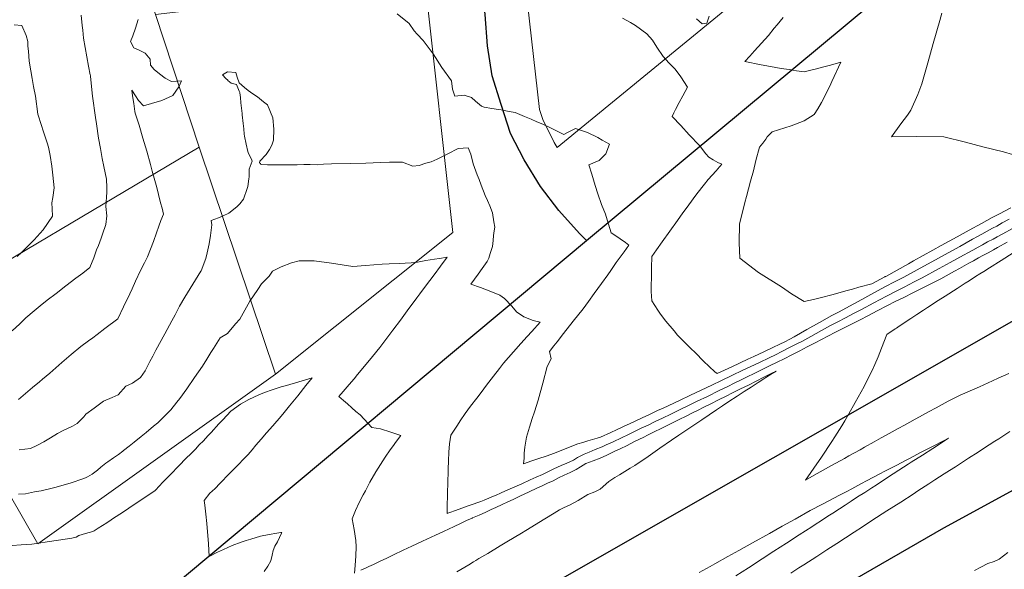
# Model space of a CAD drawing. Header units: inches. Extents: x 11351264 to 11356330, y 6702313 to 6706468.
# Tile 69 of 160: x 11353656 to 11354083, y 6704507 to 6704746. Entities that reach past the tile are written whole.
import ezdxf

# ---------------------------------------------------------------- set-up
doc = ezdxf.new("R2010")
doc.units = ezdxf.units.IN
doc.header["$MEASUREMENT"] = 0
doc.layers.add('Shumate_Contours_clip1', color=7, linetype='Continuous', lineweight=0)
doc.layers.add('Shumate_Parcels_clip1', color=7, linetype='Continuous', lineweight=0)
doc.layers.add('Shumate_Streets_clip1', color=7, linetype='Continuous')

msp = doc.modelspace()

# ---------------------------------------------------------------- linework, layer by layer
at = {"layer": 'Shumate_Contours_clip1'}
for points, elevation in [([(11354086.88, 6704687.33), (11354082.95, 6704688.49), (11354074.03, 6704690.67), (11354066.39, 6704692.64), (11354057, 6704694.93), (11354045.35, 6704695.16), (11354034.32, 6704694.92), (11354038.4, 6704700.61), (11354041.22, 6704704.38), (11354042.77, 6704706.51), (11354045.76, 6704713.32), (11354047.44, 6704717.9), (11354050.06, 6704727.14), (11354052.42, 6704735.42), (11354055.27, 6704745.37), (11354056.23, 6704748.55)], 1422), ([(11353682.68, 6704747.69), (11353683.16, 6704743.3), (11353683.51, 6704741.23), (11353683.71, 6704737.75), (11353684.41, 6704733.7), (11353685.15, 6704729.64), (11353685.92, 6704725.58), (11353686.63, 6704721.92), (11353686.73, 6704721.56), (11353686.77, 6704721.2), (11353687.72, 6704712.68), (11353688.93, 6704703.41), (11353689.37, 6704700.56), (11353690.3, 6704694.36), (11353691.14, 6704689.88), (11353691.85, 6704685.56), (11353692.57, 6704682.19), (11353693.67, 6704676.62), (11353693.86, 6704673.05), (11353693.84, 6704670.97), (11353693.72, 6704668.87), (11353693.44, 6704664.72), (11353693.92, 6704660.74), (11353693.41, 6704657.04), (11353692.99, 6704655.74), (11353692.41, 6704654.12), (11353691.37, 6704651.1), (11353690.2, 6704647.85), (11353689.45, 6704645.93), (11353688.17, 6704642.51), (11353686.55, 6704638.26), (11353683.49, 6704635.92), (11353680.4, 6704633.63), (11353676.12, 6704630.38), (11353671.85, 6704627.07), (11353668, 6704624.1), (11353664.96, 6704621.73), (11353662.3, 6704619.52), (11353658.71, 6704616.44), (11353656.1, 6704613.96), (11353652.78, 6704610.9)], 1418), ([(11353707.4, 6704745.91), (11353706.32, 6704742.11), (11353705.22, 6704738.83), (11353704.15, 6704736.29), (11353705.56, 6704733.52), (11353707.56, 6704732.66), (11353710.44, 6704731.23), (11353712.68, 6704728.65), (11353712.83, 6704726.05), (11353714.48, 6704724.19), (11353716.74, 6704722.24), (11353719.17, 6704720.48), (11353721.97, 6704718.98), (11353726.33, 6704719.25), (11353725.09, 6704716.61), (11353722.51, 6704712.85), (11353717.76, 6704710.74), (11353713.19, 6704709.46), (11353709.85, 6704708.45), (11353707.61, 6704710.72), (11353706.32, 6704712.69), (11353704.69, 6704715.18), (11353705.05, 6704712.81), (11353705.57, 6704709.42), (11353706.09, 6704705.96), (11353706.21, 6704705.27), (11353707.83, 6704699.99), (11353709.54, 6704694.34), (11353711.22, 6704688.7), (11353712.85, 6704683.05), (11353713.61, 6704680.09), (11353714.76, 6704675.99), (11353715.54, 6704672.99), (11353716.25, 6704669.96), (11353717.19, 6704666.34), (11353717.83, 6704663.98), (11353718.49, 6704661.39), (11353717.36, 6704658.74), (11353716.39, 6704656.3), (11353715.44, 6704653.35), (11353714.13, 6704649.65), (11353711.46, 6704643.01), (11353710.19, 6704640.33), (11353708.52, 6704637.01), (11353706.37, 6704632.33), (11353704.88, 6704629.14), (11353703.83, 6704626.86), (11353701.17, 6704621.32), (11353698.61, 6704616.1), (11353693, 6704611.87), (11353689.64, 6704609.34), (11353687.73, 6704607.87), (11353685.85, 6704606.49), (11353682.59, 6704604.05), (11353678.43, 6704600.61), (11353674.35, 6704597.09), (11353669.08, 6704592.52), (11353666, 6704589.89), (11353664.65, 6704588.74), (11353661.64, 6704586.25), (11353658.61, 6704583.73), (11353655.56, 6704581.11)], 1416), ([(11354086.81, 6704655.29), (11354082.6, 6704652.98), (11354080.18, 6704651.66), (11354078.4, 6704650.68), (11354076.05, 6704649.39), (11354073.77, 6704648.14), (11354071.92, 6704647.11), (11354069.7, 6704645.88), (11354067.78, 6704644.82), (11354065.61, 6704643.62), (11354059.86, 6704640.45), (11354055.09, 6704637.86), (11354047.62, 6704633.8), (11354044.15, 6704632.04), (11354039.81, 6704629.82), (11354036.41, 6704628.07), (11354032.22, 6704625.93), (11354026.66, 6704622.95), (11354021.3, 6704620.08), (11354017.9, 6704618.31), (11354014.42, 6704616.5), (11354011.04, 6704614.75), (11354007.64, 6704612.98), (11354001.64, 6704609.72), (11353995.69, 6704606.43), (11353992.96, 6704605.03), (11353989.57, 6704603.3), (11353986.99, 6704601.99), (11353983.68, 6704600.34), (11353981.49, 6704599.3), (11353976.74, 6704597.05), (11353973.29, 6704595.42), (11353969.78, 6704593.74), (11353965.13, 6704591.54), (11353960.54, 6704589.3), (11353956.35, 6704587.26), (11353949.33, 6704583.95), (11353947.13, 6704582.91), (11353942.33, 6704580.66), (11353935.33, 6704577.38), (11353932.87, 6704576.25), (11353930.84, 6704575.27), (11353929, 6704574.39), (11353926.21, 6704573.09), (11353923.41, 6704571.79), (11353920.61, 6704570.5), (11353918.67, 6704569.61), (11353917.77, 6704569.19), (11353914.99, 6704567.91), (11353912.58, 6704566.82), (11353908.15, 6704564.8), (11353906.57, 6704564.32), (11353902.61, 6704563.16), (11353900.36, 6704562.43), (11353898.19, 6704561.8), (11353894.21, 6704560.25), (11353890.97, 6704558.94), (11353887.7, 6704557.73), (11353884.97, 6704556.73), (11353880.9, 6704555.33), (11353878.25, 6704554.42), (11353874.62, 6704553.16), (11353874.89, 6704555.71), (11353875.02, 6704557.8), (11353875.23, 6704560.45), (11353875.94, 6704564.82), (11353877.28, 6704569.11), (11353878.47, 6704572.8), (11353879.41, 6704575.72), (11353880.96, 6704580.81), (11353883.01, 6704588.19), (11353884.91, 6704595.38), (11353886.68, 6704598.74), (11353885.9, 6704601.94), (11353887.77, 6704604.31), (11353889.25, 6704606.15), (11353892.02, 6704609.65), (11353896.29, 6704614.99), (11353900.55, 6704620.33), (11353902.83, 6704623.52), (11353905.33, 6704626.98), (11353908.53, 6704631.45), (11353911.19, 6704635.18), (11353912.5, 6704637.03), (11353914.92, 6704640.42), (11353916.58, 6704642.74), (11353918.28, 6704645.14), (11353920.41, 6704648.07), (11353918.96, 6704649.17), (11353916.67, 6704650.74), (11353914.7, 6704652.05), (11353912.7, 6704653.33), (11353911.01, 6704659.05), (11353910.21, 6704661.43), (11353908.58, 6704665.61), (11353906.85, 6704670.25), (11353905.82, 6704673.94), (11353904.31, 6704678.81), (11353902.96, 6704682.88), (11353907.43, 6704684.73), (11353910.38, 6704687.56), (11353912, 6704691.79), (11353908.86, 6704693.56), (11353906.9, 6704694.76), (11353902.38, 6704696.8), (11353897.27, 6704698.6), (11353893.98, 6704697.04), (11353892.14, 6704696.03), (11353889.3, 6704697.37), (11353886.35, 6704698.88), (11353883.06, 6704700.41), (11353880.46, 6704701.54), (11353877.96, 6704702.62), (11353875.15, 6704703.86), (11353873.01, 6704704.72), (11353871.11, 6704705.52), (11353868.44, 6704706.03), (11353865, 6704706.65), (11353863.84, 6704706.89), (11353860.89, 6704707.3), (11353857.67, 6704707.87), (11353856.48, 6704708.23), (11353855.57, 6704709.03), (11353853.87, 6704710.51), (11353852.08, 6704712.06), (11353848.92, 6704713.05), (11353844.84, 6704712.65), (11353843.93, 6704715.61), (11353843.39, 6704719.31), (11353839.26, 6704725.1), (11353835.4, 6704731.04), (11353834.13, 6704732.65), (11353831.13, 6704736.77), (11353828.58, 6704739.53), (11353827.28, 6704740.89), (11353825.01, 6704744.16), (11353819.82, 6704748.27)], 1416), ([(11354085.43, 6704659.22), (11354082.44, 6704657.64), (11354079.99, 6704656.3), (11354078.22, 6704655.34), (11354075.86, 6704654.05), (11354073.58, 6704652.79), (11354071.72, 6704651.77), (11354069.5, 6704650.54), (11354063.93, 6704647.46), (11354058.95, 6704644.73), (11354051.82, 6704640.81), (11354048.43, 6704638.97), (11354039.63, 6704634.15), (11354035.71, 6704632.1), (11354031.81, 6704630.05), (11354026.69, 6704627.27), (11354021.42, 6704624.39), (11354014.6, 6704620.65), (11354011.57, 6704619.05), (11354008.53, 6704617.44), (11354003.07, 6704614.42), (11353997.61, 6704611.38), (11353992.14, 6704608.32), (11353990.22, 6704607.25), (11353988.03, 6704606.12), (11353985.91, 6704605.05), (11353982.81, 6704603.59), (11353978.97, 6704601.79), (11353974.56, 6704599.71), (11353972.03, 6704598.52), (11353965.1, 6704595.25), (11353958.77, 6704592.29), (11353957.75, 6704593.1), (11353952.74, 6704597.75), (11353949.3, 6704601.37), (11353947.12, 6704603.36), (11353944.37, 6704606.04), (11353941.52, 6704608.99), (11353940.04, 6704610.87), (11353936.42, 6704615.09), (11353934.14, 6704618.15), (11353932.98, 6704619.89), (11353930.39, 6704623.8), (11353930.07, 6704627.94), (11353930.1, 6704630.32), (11353930.17, 6704634.14), (11353930.22, 6704638.18), (11353930.37, 6704643.08), (11353932.39, 6704645.93), (11353934.88, 6704649.45), (11353938.19, 6704654.1), (11353941.52, 6704658.74), (11353943.87, 6704661.96), (11353945.73, 6704664.52), (11353948.3, 6704668.03), (11353949.92, 6704670.23), (11353953.15, 6704674.52), (11353954.81, 6704676.44), (11353956.49, 6704678.37), (11353958.2, 6704680.3), (11353959.75, 6704682.03), (11353959.95, 6704682.26), (11353960.69, 6704683.07), (11353959.02, 6704683.89), (11353956.93, 6704685.03), (11353955.11, 6704686.15), (11353953.72, 6704687.54), (11353950.99, 6704691.21), (11353946.58, 6704695.89), (11353942.89, 6704699.85), (11353939.19, 6704703.81), (11353939.88, 6704705.33), (11353940.68, 6704706.89), (11353942.21, 6704709.83), (11353943.76, 6704712.74), (11353945.83, 6704716.5), (11353942.97, 6704721.02), (11353940.45, 6704724.26), (11353937.76, 6704727.07), (11353935.3, 6704729.84), (11353932.5, 6704733.84), (11353930.62, 6704736.93), (11353928.14, 6704739.61), (11353923.22, 6704743.28), (11353921.05, 6704744.56), (11353917.6, 6704746.49)], 1418), ([(11353955.22, 6704747.33), (11353954.26, 6704744.31), (11353952.26, 6704743.91), (11353949.72, 6704746.21)], 1420), ([(11354086.08, 6704664.24), (11354081.15, 6704661.63), (11354078.04, 6704660), (11354075.67, 6704658.7), (11354073.38, 6704657.44), (11354068.01, 6704654.47), (11354062.81, 6704651.61), (11354055.95, 6704647.81), (11354052.26, 6704645.78), (11354043.89, 6704641.15), (11354041.7, 6704639.95), (11354031.84, 6704634.49), (11354031.62, 6704634.37), (11354031.39, 6704634.25), (11354025.86, 6704631.18), (11354020.21, 6704629.76), (11354017.41, 6704628.91), (11354014.59, 6704628.15), (11354008.97, 6704626.68), (11354003.35, 6704625.2), (11354000.53, 6704624.39), (11353996.48, 6704623.54), (11353991.01, 6704626.9), (11353986.66, 6704629.96), (11353976.6, 6704636.22), (11353968.49, 6704642.31), (11353968.31, 6704648.96), (11353968.46, 6704657.23), (11353969.67, 6704662.25), (11353970.77, 6704666.51), (11353971.42, 6704669.05), (11353972.33, 6704672.42), (11353973.2, 6704675.73), (11353974.4, 6704680.23), (11353975.49, 6704684.77), (11353977.08, 6704690.43), (11353978.49, 6704692.19), (11353979.85, 6704693.9), (11353980.46, 6704694.99), (11353982.55, 6704697.11), (11353985.34, 6704698.04), (11353990.83, 6704699.7), (11353996.42, 6704701.9), (11354000.72, 6704704.61), (11354002.35, 6704707.16), (11354004.03, 6704709.8), (11354005.48, 6704712.63), (11354006.59, 6704715.01), (11354007.54, 6704716.95), (11354008.49, 6704718.94), (11354012.31, 6704727.33), (11354007.92, 6704726.11), (11354004.46, 6704725.19), (11354001.8, 6704724.5), (11353998.74, 6704723.71), (11353996.48, 6704723.11), (11353993.13, 6704723.64), (11353989.91, 6704724.12), (11353986.54, 6704724.64), (11353981.9, 6704725.55), (11353977.84, 6704726.25), (11353970.73, 6704727.59), (11353972.81, 6704729.95), (11353974.91, 6704732.32), (11353977.97, 6704735.58), (11353980.95, 6704738.9), (11353983.41, 6704742.03), (11353984.69, 6704743.59), (11353987.33, 6704746.74)], 1420), ([(11353653.72, 6704743.54), (11353656.94, 6704743.24), (11353658.93, 6704738.87), (11353659.52, 6704736.3), (11353659.64, 6704734.29), (11353659.89, 6704732.11), (11353660.12, 6704727.86), (11353660.85, 6704723.56), (11353661.46, 6704720.21), (11353662.08, 6704716.85), (11353662.86, 6704712.66), (11353663.91, 6704704.81), (11353665.49, 6704699.91), (11353666.27, 6704697.56), (11353667.99, 6704692.44), (11353668.49, 6704690.43), (11353669.33, 6704686.91), (11353669.96, 6704682.22), (11353670.44, 6704678.4), (11353671.05, 6704672.83), (11353670.37, 6704668.74), (11353670.05, 6704666.37), (11353670.1, 6704663.7), (11353670.34, 6704660.53), (11353666.31, 6704654.62), (11353662.35, 6704650.32), (11353657.02, 6704644.93), (11353654.95, 6704643.08)], 1420), ([(11354084.51, 6704649.28), (11354080.37, 6704647.01), (11354078.57, 6704646.02), (11354076.24, 6704644.73), (11354073.98, 6704643.49), (11354072.11, 6704642.45), (11354069.9, 6704641.24), (11354067.97, 6704640.17), (11354065.82, 6704638.99), (11354063.84, 6704637.89), (11354061.74, 6704636.73), (11354055.7, 6704633.45), (11354050.8, 6704630.99), (11354047.36, 6704629.26), (11354043.92, 6704627.53), (11354039.37, 6704625.24), (11354036, 6704623.55), (11354032.63, 6704621.85), (11354028.17, 6704619.49), (11354024.08, 6704617.42), (11354020.68, 6704615.69), (11354017.27, 6704613.95), (11354013.46, 6704612.01), (11354010.11, 6704610.31), (11354006.77, 6704608.61), (11354001.19, 6704605.62), (11353997.76, 6704603.86), (11353994.51, 6704602.2), (11353991.12, 6704600.47), (11353987.72, 6704598.77), (11353984.76, 6704597.28), (11353981.46, 6704595.63), (11353974.48, 6704592.28), (11353972.07, 6704591.13), (11353968.51, 6704589.37), (11353966.4, 6704588.32), (11353962.97, 6704586.62), (11353959.54, 6704584.93), (11353954.51, 6704582.44), (11353950.08, 6704580.33), (11353947.47, 6704579.08), (11353941.77, 6704576.38), (11353938.53, 6704574.79), (11353934.97, 6704573.06), (11353931.87, 6704571.54), (11353928.72, 6704570), (11353925.78, 6704568.6), (11353922.79, 6704567.18), (11353920.17, 6704565.92), (11353917.2, 6704564.49), (11353913.57, 6704562.79), (11353910.58, 6704561.39), (11353908.75, 6704560.58), (11353905.82, 6704559.38), (11353903.09, 6704558.32), (11353900.99, 6704557.36), (11353898.05, 6704555.92), (11353896.31, 6704554.8), (11353893.43, 6704553.49), (11353891.08, 6704552.42), (11353887.9, 6704550.98), (11353885.28, 6704549.75), (11353882.9, 6704548.63), (11353880.21, 6704547.42), (11353877.53, 6704546.22), (11353873.89, 6704544.59), (11353870.9, 6704543.26), (11353867.91, 6704541.92), (11353864.92, 6704540.6), (11353862.51, 6704539.53), (11353861.58, 6704539.1), (11353857.61, 6704537.37), (11353856.1, 6704536.84), (11353855.67, 6704536.69), (11353851.96, 6704535.39), (11353850.27, 6704534.8), (11353848.31, 6704534.1), (11353844.68, 6704532.82), (11353843.2, 6704532.3), (11353842.53, 6704532.06), (11353841.48, 6704531.69), (11353841.55, 6704535.73), (11353841.63, 6704538.83), (11353841.71, 6704541.68), (11353841.77, 6704543.88), (11353841.85, 6704546.33), (11353841.88, 6704547.03), (11353841.95, 6704548.08), (11353842.03, 6704550.92), (11353842.16, 6704554.56), (11353842.33, 6704558.2), (11353842.62, 6704561.83), (11353843.18, 6704565.65), (11353845.96, 6704569.98), (11353847.13, 6704571.79), (11353849.34, 6704575.03), (11353851.74, 6704578.22), (11353854.36, 6704581.64), (11353856.28, 6704584.08), (11353858.68, 6704587.29), (11353861.65, 6704591.19), (11353864.22, 6704594.47), (11353865.99, 6704596.78), (11353868.18, 6704599.3), (11353870.37, 6704601.81), (11353873.46, 6704605.31), (11353876.2, 6704608.36), (11353878.22, 6704610.59), (11353881.89, 6704614.63), (11353878.87, 6704615.41), (11353874.74, 6704616.88), (11353871.67, 6704619.13), (11353869.6, 6704621.54), (11353866.48, 6704624.93), (11353864.34, 6704626.33), (11353861.2, 6704627.69), (11353855.99, 6704629.63), (11353851.84, 6704631.13), (11353855, 6704635.43), (11353856.71, 6704637.85), (11353858.9, 6704640.87), (11353859.57, 6704642.33), (11353860.22, 6704644.38), (11353861.22, 6704647.5), (11353861.44, 6704650.03), (11353861.66, 6704652.15), (11353861.9, 6704654.26), (11353862.17, 6704655.88), (11353861.84, 6704658.13), (11353861.24, 6704662.04), (11353860.13, 6704665.11), (11353859.09, 6704667.36), (11353858.06, 6704669.6), (11353856.33, 6704674.08), (11353855.4, 6704676.51), (11353854.62, 6704678.57), (11353852.81, 6704683.33), (11353851.86, 6704687.41), (11353850.68, 6704690.27), (11353846.37, 6704689.9), (11353841.89, 6704687.57), (11353837.27, 6704685.36), (11353834.66, 6704684.2), (11353832.26, 6704683.52), (11353829.42, 6704682.62), (11353826.64, 6704682.31), (11353822.11, 6704683.96), (11353820.1, 6704684.04), (11353816.58, 6704683.96), (11353812.67, 6704683.79), (11353806.19, 6704683.61), (11353799.71, 6704683.41), (11353791.34, 6704683.28), (11353787.87, 6704683.18), (11353785.1, 6704682.86), (11353782.05, 6704682.94), (11353779.32, 6704682.95), (11353776.51, 6704682.91), (11353772.82, 6704682.9), (11353769.75, 6704682.91), (11353766.67, 6704682.91), (11353763.6, 6704682.91), (11353761.15, 6704682.94), (11353760.6, 6704683.09), (11353760.61, 6704683.39), (11353760.16, 6704683.68), (11353760.24, 6704684.45), (11353762.98, 6704687.38), (11353764.51, 6704689.42), (11353765.49, 6704691.34), (11353766.21, 6704693.55), (11353766.29, 6704698.32), (11353765.93, 6704703.17), (11353763.62, 6704708.92), (11353761.88, 6704710.12), (11353759.19, 6704712.27), (11353757.19, 6704713.68), (11353755.25, 6704715.03), (11353753.56, 6704716.37), (11353751.23, 6704718.41), (11353750.43, 6704720.84), (11353749.79, 6704722.82), (11353746.26, 6704723.17), (11353744.12, 6704721.81), (11353745.51, 6704720.21), (11353746.36, 6704719.56), (11353746.38, 6704719.5), (11353746.42, 6704719.46), (11353747.78, 6704718.22), (11353750.17, 6704717.62), (11353751.25, 6704714.79), (11353751.59, 6704714.24), (11353751.64, 6704714.01), (11353751.83, 6704711.98), (11353752.05, 6704709.66), (11353752.29, 6704707.35), (11353752.53, 6704705.03), (11353752.61, 6704704.48), (11353753.01, 6704700.72), (11353753.26, 6704698.43), (11353753.52, 6704696.14), (11353753.66, 6704695.34), (11353754.4, 6704691.74), (11353755.04, 6704688.59), (11353755.14, 6704688.2), (11353756.82, 6704684.81), (11353756.86, 6704684.39), (11353755.65, 6704680.93), (11353755.63, 6704677.62), (11353755.44, 6704676.71), (11353755.03, 6704673.5), (11353754.73, 6704672.57), (11353753.12, 6704667.89), (11353751.61, 6704665.86), (11353750.25, 6704664.66), (11353746.81, 6704661.91), (11353744.29, 6704660.79), (11353742.35, 6704659.92), (11353739.09, 6704658.67), (11353739.48, 6704656.78), (11353738.86, 6704652.26), (11353738.24, 6704648.58), (11353737.39, 6704644.71), (11353736.78, 6704642.22), (11353734.82, 6704636.93), (11353734.79, 6704636.84), (11353734.7, 6704636.71), (11353732.37, 6704633.04), (11353731.18, 6704631.15), (11353729.99, 6704629.27), (11353727.67, 6704625.48), (11353725.46, 6704621.61), (11353723.49, 6704617.87), (11353722.04, 6704615.17), (11353719.01, 6704609.59), (11353715.17, 6704602.55), (11353713.76, 6704599.86), (11353712.59, 6704597.54), (11353710.47, 6704593.54), (11353708.46, 6704590.64), (11353705.02, 6704588.18), (11353702.11, 6704586.84), (11353698.78, 6704583.04), (11353696.16, 6704581.94), (11353692.4, 6704580.35), (11353688.31, 6704577.38), (11353684.82, 6704574.67), (11353683.85, 6704573.58), (11353681.01, 6704570.74), (11353678.91, 6704569.58), (11353676.78, 6704568.49), (11353674.64, 6704567.43), (11353672.73, 6704566.51), (11353672.51, 6704566.36), (11353672.44, 6704566.28), (11353669.46, 6704564.41), (11353666.53, 6704562.76), (11353663.52, 6704561.14), (11353660.73, 6704559.86), (11353655.87, 6704559.22)], 1414), ([(11353801.3, 6704505.76), (11353801.61, 6704509.13), (11353801.94, 6704513.27), (11353802, 6704517.15), (11353801.98, 6704519.94), (11353801.15, 6704524.75), (11353800.39, 6704529.32), (11353801.82, 6704532.97), (11353803.38, 6704536.43), (11353805.04, 6704539.7), (11353806.05, 6704541.51), (11353808.06, 6704545.31), (11353810.53, 6704549.73), (11353812.58, 6704552.91), (11353814.7, 6704556.07), (11353816.88, 6704559.24), (11353818.3, 6704561.2), (11353819.13, 6704562.45), (11353821.38, 6704565.43), (11353817.07, 6704566.99), (11353812.56, 6704568.36), (11353808.88, 6704568.95), (11353805.5, 6704572.53), (11353803.8, 6704574.37), (11353801.95, 6704575.92), (11353800.2, 6704577.51), (11353798.26, 6704579.15), (11353796.61, 6704580.65), (11353794.56, 6704582.38), (11353796.47, 6704584.58), (11353799.03, 6704587.54), (11353801.13, 6704590.11), (11353802.64, 6704591.89), (11353806.44, 6704596.45), (11353809.14, 6704599.73), (11353812.36, 6704603.67), (11353816.27, 6704608.85), (11353817.94, 6704611.08), (11353821.23, 6704615.48), (11353824.21, 6704619.56), (11353828.36, 6704625.17), (11353829.71, 6704626.96), (11353832.13, 6704630.16), (11353835.89, 6704635.15), (11353838.71, 6704638.92), (11353841.61, 6704642.81), (11353838.19, 6704642.27), (11353836.02, 6704641.92), (11353832.35, 6704641.29), (11353828.64, 6704640.57), (11353825.98, 6704640.34), (11353820.73, 6704640.13), (11353816.31, 6704639.86), (11353813.36, 6704639.71), (11353806.08, 6704639.14), (11353800.61, 6704638.76), (11353791.39, 6704640.21), (11353783.9, 6704641.28), (11353777.35, 6704641.18), (11353773.95, 6704640.4), (11353769.58, 6704638.6), (11353765.76, 6704636.69), (11353764.25, 6704634.56), (11353760.96, 6704631.2), (11353759.38, 6704628.8), (11353755.92, 6704623.71), (11353751.54, 6704615.91), (11353749.77, 6704613.87), (11353746.25, 6704609.65), (11353742.98, 6704607.86), (11353740.13, 6704603.22), (11353739.05, 6704601.44), (11353737.28, 6704598.59), (11353735.38, 6704595.57), (11353731.93, 6704590.64), (11353728.55, 6704585.66), (11353725.6, 6704581.59), (11353724.27, 6704579.88), (11353721.57, 6704576.54), (11353720.48, 6704575.39), (11353715.95, 6704571.04), (11353714.15, 6704569.49), (11353710.93, 6704566.81), (11353708.79, 6704565.08), (11353705.69, 6704562.62), (11353703.51, 6704560.86), (11353701.15, 6704559.02), (11353700.86, 6704558.75), (11353698.87, 6704557.22), (11353696.79, 6704555.73), (11353694.35, 6704554.05), (11353693.44, 6704553.41), (11353691.33, 6704551.76), (11353689.79, 6704550.48), (11353687.52, 6704548.7), (11353685.49, 6704547.53), (11353684.93, 6704547.24), (11353684.61, 6704547.13), (11353683.41, 6704546.67), (11353678.43, 6704544.92), (11353671.91, 6704543.06), (11353669.63, 6704542.51), (11353665.31, 6704541.5), (11353662.52, 6704540.98), (11353658.65, 6704540.19), (11353655.54, 6704540.02)], 1412), ([(11354085.21, 6704592.39), (11354080.65, 6704590.33), (11354078.22, 6704589.2), (11354072.47, 6704586.62), (11354064.21, 6704582.93), (11354058.95, 6704580.39), (11354056.33, 6704578.94), (11354053.7, 6704577.49), (11354050.45, 6704575.7), (11354046.55, 6704573.61), (11354044.56, 6704572.5), (11354039.97, 6704569.97), (11354037.23, 6704568.45), (11354033.38, 6704566.33), (11354029.91, 6704564.4), (11354026.79, 6704562.68), (11354022.6, 6704560.35), (11354020.71, 6704559.32), (11354015.83, 6704556.6), (11354013.96, 6704555.56), (11354008.33, 6704552.41), (11354000.85, 6704548.23), (11353996.96, 6704546.05), (11353999.41, 6704549.44), (11354000.62, 6704551.24), (11354004, 6704556.06), (11354008.46, 6704562.83), (11354009.76, 6704564.86), (11354012.82, 6704569.72), (11354014.05, 6704571.88), (11354015.85, 6704574.91), (11354018.56, 6704579.82), (11354022.44, 6704586.75), (11354024.53, 6704590.89), (11354025.85, 6704593.35), (11354027.11, 6704596.28), (11354028.51, 6704599.61), (11354030.07, 6704603.37), (11354032.29, 6704609.28), (11354035.99, 6704611.76), (11354036.45, 6704612.05), (11354037.08, 6704612.46), (11354040.77, 6704614.9), (11354042.7, 6704616.16), (11354045.37, 6704617.93), (11354048.29, 6704619.83), (11354050, 6704620.96), (11354054.63, 6704623.98), (11354057.65, 6704625.9), (11354062.85, 6704629.25), (11354066.37, 6704631.52), (11354068.06, 6704632.6), (11354070.8, 6704634.36), (11354072.74, 6704635.58), (11354074.47, 6704636.66), (11354076.85, 6704638.15), (11354081.89, 6704641.35), (11354087.15, 6704644.69)], 1414), ([(11353762.17, 6704506.48), (11353763.67, 6704508.83), (11353765.02, 6704511.18), (11353765.65, 6704513.59), (11353766.05, 6704515.58), (11353766.83, 6704517.45), (11353767.87, 6704519.43), (11353769.67, 6704523.06), (11353769.76, 6704523.39), (11353769.43, 6704523.46), (11353767.65, 6704523.17), (11353764.24, 6704522.62), (11353760.57, 6704521.79), (11353756.31, 6704520.59), (11353754.3, 6704519.93), (11353752.12, 6704519.25), (11353748.31, 6704517.71), (11353744.55, 6704516.08), (11353741.93, 6704514.82), (11353738.25, 6704513.06), (11353737.93, 6704518.5), (11353737.29, 6704527.29), (11353736.86, 6704531.42), (11353736.42, 6704535.32), (11353736.14, 6704537.36), (11353738.57, 6704540.44), (11353739.63, 6704541.39), (11353740.85, 6704542.45), (11353742.91, 6704544.68), (11353747.07, 6704548.93), (11353751.14, 6704553.05), (11353753.05, 6704555.01), (11353755.2, 6704557.24), (11353756.92, 6704559.31), (11353758.55, 6704561.23), (11353760.79, 6704563.82), (11353763.22, 6704566.65), (11353765.93, 6704569.7), (11353769.54, 6704573.87), (11353770.81, 6704575.42), (11353773.16, 6704578.29), (11353776.74, 6704582.72), (11353780.27, 6704587.14), (11353782.93, 6704590.52), (11353777.16, 6704588.79), (11353771.79, 6704587.17), (11353769.58, 6704586.55), (11353765.63, 6704585.23), (11353762.24, 6704584.11), (11353759.89, 6704583.15), (11353755.53, 6704581.13), (11353751.87, 6704579.04), (11353747.7, 6704576), (11353745.96, 6704574.1), (11353744.25, 6704572.33), (11353742.43, 6704570.48), (11353739.15, 6704566.84), (11353737.75, 6704565.39), (11353735.78, 6704563.22), (11353733.99, 6704561.37), (11353732.33, 6704559.62), (11353730.2, 6704557.42), (11353728.45, 6704555.78), (11353725.02, 6704552.25), (11353721.62, 6704548.71), (11353718.24, 6704545.18), (11353714.95, 6704541.72), (11353714.91, 6704541.69), (11353710.35, 6704538.64), (11353705.7, 6704535.52), (11353701.04, 6704532.41), (11353696.39, 6704529.29), (11353695.78, 6704528.84), (11353693.91, 6704527.66), (11353692.04, 6704526.47), (11353690.16, 6704525.28), (11353688.33, 6704524.11), (11353687.78, 6704523.91), (11353684.58, 6704522.99), (11353681.73, 6704522.07), (11353680.59, 6704521.43), (11353678.65, 6704520.93), (11353672.93, 6704520.12), (11353668.02, 6704519.38), (11353664.41, 6704518.83), (11353661.27, 6704518.39), (11353658.99, 6704518.16), (11353656.72, 6704518), (11353652.81, 6704517.77)], 1410), ([(11353845.81, 6704506.39), (11353851, 6704509.44), (11353852.91, 6704510.63), (11353854.03, 6704511.33), (11353855.29, 6704512.11), (11353859.13, 6704514.38), (11353864.54, 6704517.64), (11353867.42, 6704519.35), (11353873.8, 6704523.19), (11353875.69, 6704524.31), (11353883.91, 6704529.27), (11353887.92, 6704531.77), (11353890.3, 6704533.25), (11353892.27, 6704534.26), (11353894.62, 6704535.31), (11353898.35, 6704537.33), (11353902.54, 6704539.85), (11353905.65, 6704541.07), (11353907.99, 6704542.15), (11353911.63, 6704545.58), (11353914.33, 6704547.2), (11353916.32, 6704548.42), (11353918.68, 6704549.84), (11353921.01, 6704551.27), (11353923.03, 6704552.48), (11353925.73, 6704554.28), (11353927.77, 6704555.64), (11353933.87, 6704559.97), (11353938.9, 6704563.5), (11353942.02, 6704565.61), (11353944.68, 6704567.4), (11353949, 6704570.29), (11353952.02, 6704572.29), (11353958.35, 6704576.62), (11353961.03, 6704578.38), (11353963.72, 6704580.15), (11353967.35, 6704582.51), (11353970.4, 6704584.49), (11353973.46, 6704586.46), (11353976.52, 6704588.44), (11353978.96, 6704590.01), (11353979.88, 6704590.62), (11353982.56, 6704592.33), (11353984.29, 6704593.43), (11353982.48, 6704592.52), (11353979.21, 6704590.88), (11353978.91, 6704590.73), (11353975.64, 6704589.09), (11353972.23, 6704587.37), (11353968.81, 6704585.66), (11353965.4, 6704583.95), (11353962.6, 6704582.54), (11353959.28, 6704580.88), (11353955.96, 6704579.22), (11353952.64, 6704577.56), (11353950.44, 6704576.5), (11353948.33, 6704575.45), (11353945.26, 6704573.92), (11353942.18, 6704572.38), (11353939.1, 6704570.85), (11353934.4, 6704568.52), (11353931.42, 6704567.03), (11353928.43, 6704565.55), (11353926.84, 6704564.78), (11353922.58, 6704562.67), (11353919.6, 6704561.2), (11353916.62, 6704559.73), (11353914.59, 6704558.76), (11353910.83, 6704556.98), (11353907.89, 6704555.68), (11353904.96, 6704554.48), (11353901.66, 6704553.29), (11353899.43, 6704551.87), (11353897.55, 6704550.68), (11353894.96, 6704549.49), (11353892.3, 6704548.21), (11353889.89, 6704547.05), (11353887.47, 6704545.89), (11353885.04, 6704544.74), (11353882.82, 6704543.68), (11353880.49, 6704542.57), (11353877.17, 6704541.04), (11353873.09, 6704539.18), (11353870.13, 6704537.78), (11353867.91, 6704536.74), (11353865.4, 6704535.55), (11353862.72, 6704534.29), (11353860.68, 6704533.33), (11353858.34, 6704532.27), (11353855.39, 6704530.99), (11353852.58, 6704529.76), (11353852.37, 6704529.66), (11353849.99, 6704528.55), (11353847.57, 6704527.4), (11353844.3, 6704525.94), (11353842.35, 6704525.03), (11353839.94, 6704523.91), (11353836.54, 6704522.3), (11353832.67, 6704520.48), (11353830.84, 6704519.61), (11353826.23, 6704517.44), (11353822.52, 6704515.69), (11353818.26, 6704513.7), (11353815.36, 6704512.33), (11353812.45, 6704510.96), (11353809.54, 6704509.59), (11353807.57, 6704508.68), (11353806.43, 6704508.12), (11353804.07, 6704507.03)], 1412), ([(11353990.66, 6704505.83), (11353994.11, 6704508.05), (11353996.27, 6704509.44), (11354001.88, 6704513.06), (11354006.27, 6704515.9), (11354010.58, 6704518.68), (11354018.22, 6704523.61), (11354021.71, 6704525.87), (11354025.86, 6704528.55), (11354032.39, 6704532.77), (11354038.39, 6704536.64), (11354043.73, 6704540.09), (11354045.81, 6704541.43), (11354050.48, 6704544.45), (11354053.22, 6704546.22), (11354057.23, 6704548.81), (11354059.58, 6704550.33), (11354062.08, 6704551.94), (11354064.71, 6704553.64), (11354067.73, 6704555.59), (11354071.91, 6704558.3), (11354074.31, 6704559.85), (11354079.12, 6704562.96), (11354080.9, 6704564.1), (11354085.65, 6704567.18)], 1414), ([(11353966.84, 6704504.61), (11353972.3, 6704508.15), (11353978.3, 6704512.04), (11353983.35, 6704515.3), (11353988.81, 6704518.84), (11353994.27, 6704522.38), (11353999.72, 6704525.92), (11354001.63, 6704527.16), (11354003.52, 6704528.38), (11354006.7, 6704530.44), (11354008.89, 6704531.85), (11354011.77, 6704533.71), (11354014.27, 6704535.33), (11354016.84, 6704536.99), (11354019.65, 6704538.81), (11354022.74, 6704540.8), (11354025.86, 6704542.83), (11354027.69, 6704544.01), (11354032.65, 6704547.22), (11354037.6, 6704550.42), (11354041.59, 6704553), (11354042.91, 6704553.85), (11354047.76, 6704556.99), (11354052.25, 6704559.89), (11354057.37, 6704563.21), (11354059.08, 6704564.31), (11354057.26, 6704563.38), (11354051.82, 6704560.56), (11354047.24, 6704558.2), (11354042.16, 6704555.57), (11354040.47, 6704554.66), (11354036.62, 6704552.67), (11354031.44, 6704549.96), (11354029.35, 6704548.86), (11354026.26, 6704547.25), (11354023.8, 6704545.95), (11354021.08, 6704544.54), (11354017.13, 6704542.41), (11354014.93, 6704541.26), (11354011.45, 6704539.42), (11354009.65, 6704538.48), (11354004.36, 6704535.69), (11353999.07, 6704532.9), (11353992.51, 6704529.25), (11353986.94, 6704526.14), (11353981.38, 6704523.05), (11353974.02, 6704518.94), (11353968.04, 6704515.61), (11353963.31, 6704512.97), (11353957.67, 6704509.82), (11353955.68, 6704508.71), (11353950.87, 6704506.02)], 1412), ([(11354084.76, 6704514.75), (11354081.1, 6704511.9), (11354078.96, 6704510.91), (11354076.09, 6704510.03), (11354073.04, 6704508.32), (11354070.37, 6704506.9)], 1414)]:
    msp.add_lwpolyline(points, dxfattribs=dict(at, elevation=elevation))
at = {"layer": 'Shumate_Parcels_clip1'}
for points in [[(11354042, 6704815.5), (11353889.25, 6704690.31), (11353888, 6704692.5), (11353883, 6704702.5), (11353881.63, 6704706.9), (11353843.69, 6705041.55)], [(11353715, 6704748), (11353734, 6704690.5), (11353608.1, 6704615.95), (11353566, 6704707), (11353565.55, 6704708.24), (11353705, 6704778)], [(11353767, 6704592), (11353734, 6704690.5), (11353715, 6704748), (11353832.03, 6704761.7), (11353844, 6704653.5)], [(11353767, 6704592), (11353664, 6704518.5), (11353609, 6704614), (11353608.08, 6704615.94), (11353608.1, 6704615.95), (11353734, 6704690.5)]]:
    msp.add_lwpolyline(points, close=True, dxfattribs=at)
at = {"layer": 'Shumate_Streets_clip1', "color": 4}
msp.add_line((11353672, 6704458), (11353902, 6704650), dxfattribs=at)
for points in [[(11353902, 6704650), (11353899, 6704653), (11353890, 6704663), (11353882, 6704673.5), (11353875, 6704685), (11353869, 6704696.5), (11353865, 6704709), (11353861, 6704721.5), (11353859, 6704734.5), (11353858, 6704748), (11353792, 6705335), (11353777, 6705477.5), (11353775, 6705490), (11353773, 6705503), (11353772, 6705516), (11353772, 6705529), (11353774, 6705542), (11353776, 6705555), (11353779, 6705568), (11353781.19, 6705574.58)], [(11353902, 6704650), (11354207, 6704903.5), (11354427, 6705081.5), (11354498, 6705124)]]:
    msp.add_lwpolyline(points, dxfattribs=at)
at = {"layer": 'Shumate_Streets_clip1', "color": 2}
for points in [[(11353705, 6704400), (11353845, 6704477), (11354121, 6704634.5)], [(11353009, 6704041), (11353048, 6704055), (11353086, 6704067.5), (11353125, 6704080.5), (11353163, 6704093.5), (11353201, 6704106.5), (11353239, 6704120), (11353277, 6704134), (11353315, 6704147.5), (11353353, 6704162), (11353391, 6704176), (11353480, 6704216), (11353577, 6704259), (11353657, 6704301), (11353783, 6704367.5), (11354057, 6704525.5), (11354148, 6704575)]]:
    msp.add_lwpolyline(points, dxfattribs=at)

doc.saveas('drawing.dxf')
